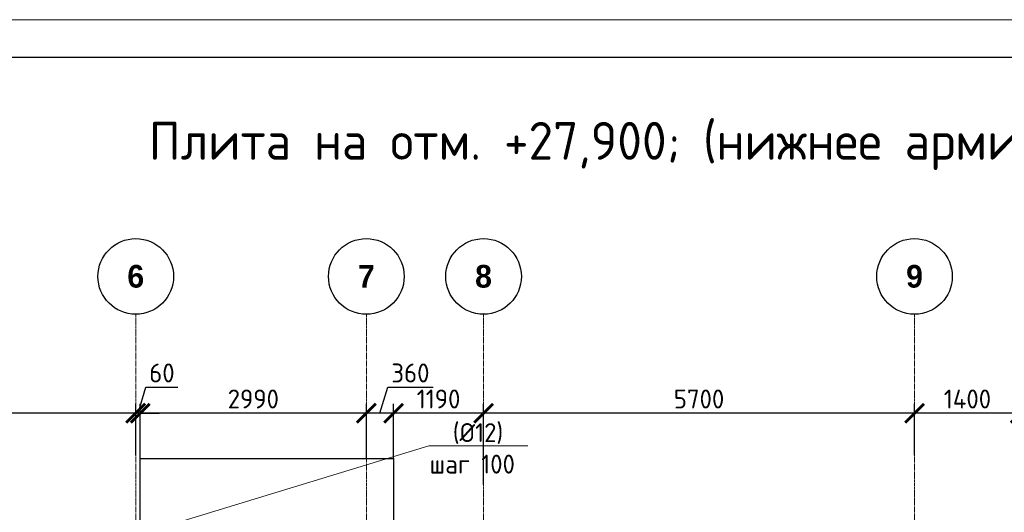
# Model space of a CAD drawing. Header units: millimetres. Extents: x 369815 to 1481759, y -423071 to -27917.
# Tile 219 of 256: x 947542 to 960564, y -72794 to -66279. Entities that reach past the tile are written whole.
import ezdxf
from ezdxf import colors
from ezdxf.entities.mleader import LeaderData, LeaderLine
from ezdxf.math import Vec2, Vec3

# ---------------------------------------------------------------- set-up
doc = ezdxf.new("R2010")
doc.units = ezdxf.units.MM
doc.linetypes.add('______5', pattern=[1100, 800, -100, 100, -100])
doc.linetypes.add('осевая', pattern=[50.8, 31.75, -6.35, 6.35, -6.35])
for name, color, linetype, lineweight in [('Оси', 40, '______5', 18), ('Перекрытие ж_бетон', 1, 'Continuous', 30), ('подоснова', 151, 'Continuous', 5), ('РАЗМЕРЫ', 1, 'Continuous', 9), ('ТОНКИЕ', 7, 'Continuous', 9), ('Узлы', 7, 'Continuous', 0)]:
    doc.layers.add(name, color=color, linetype=linetype, lineweight=lineweight)
doc.layers.add('ТОЛСТЫЕ_ОСНОВНЫЕ', color=6, linetype='Continuous')
doc.styles.add('Century Gothic', font='GOTHIC.TTF')
doc.styles.add('GOST-2.304_Type-B', font='GOST_Common.ttf')
doc.dimstyles.new('СПДС', dxfattribs={"dimscale": 100, "dimtxt": 2.5, "dimasz": 2.5, "dimexe": 1.25, "dimexo": 0, "dimtad": 1, "dimdec": 0, "dimtxsty": 'GOST-2.304_Type-B', "dimblk": 'ARCHTICK', "dimcen": 2.5, "dimdle": 2, "dimadec": 0, "dimazin": 2, "dimtfac": 0.75, "dimtdec": 0, "dimtmove": 1, "dimatfit": 3, "dimfxl": 1, "dimtolj": 1, "dimarcsym": 1})

# ---------------------------------------------------------------- blocks, each defined once
blk = doc.blocks.new('*U2034')
at = {"layer": 'ТОЛСТЫЕ_ОСНОВНЫЕ', "color": 6}
blk.add_lwpolyline([(20, 5), (886, 5), (886, 415), (20, 415)], close=True, dxfattribs=at)
at = {"layer": 'ТОНКИЕ'}
blk.add_lwpolyline([(0, 0), (891, 0), (891, 420), (0, 420)], close=True, dxfattribs=at)
blk = doc.blocks.new('NSY101')
at = {"color": 0, "linetype": 'ByBlock', "lineweight": -2}
blk.add_circle((0, 0), 50, dxfattribs=at)
blk = doc.blocks.new('СЛОЖНЫЙ_ОБЪЕКТ_2')
at = {"layer": 'Оси', "color": 16, "linetype": 'Continuous', "lineweight": 25, "transparency": 33554687, "xscale": 9.999999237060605, "yscale": 9.999999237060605, "zscale": 9.999999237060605}
blk.add_blockref('NSY101', (21513, -989), dxfattribs=at)
at = {"layer": 'Оси', "color": 16, "linetype": 'Continuous', "lineweight": 25, "transparency": 33554687, "insert": (21513, -989), "char_height": 300, "width": 385, "attachment_point": 5, "style": 'Century Gothic'}
blk.add_mtext('\\A1;{\\fCentury Gothic|i0|b1;\\H300.000000;\\W1.000000;\\C16;6}\\P', dxfattribs=at)
blk = doc.blocks.new('СЛОЖНЫЙ_ОБЪЕКТ_3')
at = {"layer": 'Оси', "color": 16, "linetype": 'Continuous', "lineweight": 25, "transparency": 33554687, "xscale": 9.999999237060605, "yscale": 9.999999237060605, "zscale": 9.999999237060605}
blk.add_blockref('NSY101', (24563, -989), dxfattribs=at)
at = {"layer": 'Оси', "color": 16, "linetype": 'Continuous', "lineweight": 25, "transparency": 33554687, "insert": (24563, -989), "char_height": 300, "width": 385, "attachment_point": 5, "style": 'Century Gothic'}
blk.add_mtext('\\A1;{\\fCentury Gothic|i0|b1;\\H300.000000;\\W1.000000;\\C16;7}\\P', dxfattribs=at)
blk = doc.blocks.new('СЛОЖНЫЙ_ОБЪЕКТ_4')
at = {"layer": 'Оси', "color": 16, "linetype": 'Continuous', "lineweight": 25, "transparency": 33554687, "xscale": 9.999999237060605, "yscale": 9.999999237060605, "zscale": 9.999999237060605}
blk.add_blockref('NSY101', (26113, -989), dxfattribs=at)
at = {"layer": 'Оси', "color": 16, "linetype": 'Continuous', "lineweight": 25, "transparency": 33554687, "insert": (26113, -989), "char_height": 300, "width": 385, "attachment_point": 5, "style": 'Century Gothic'}
blk.add_mtext('\\A1;{\\fCentury Gothic|i0|b1;\\H300.000000;\\W1.000000;\\C16;8}\\P', dxfattribs=at)
blk = doc.blocks.new('СЛОЖНЫЙ_ОБЪЕКТ_16')
at = {"layer": 'Оси', "color": 16, "linetype": 'Continuous', "lineweight": 25, "transparency": 33554687, "xscale": 9.999999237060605, "yscale": 9.999999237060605, "zscale": 9.999999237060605}
blk.add_blockref('NSY101', (31813, -989), dxfattribs=at)
at = {"layer": 'Оси', "color": 16, "linetype": 'Continuous', "lineweight": 25, "transparency": 33554687, "insert": (31813, -989), "char_height": 300, "width": 385, "attachment_point": 5, "style": 'Century Gothic'}
blk.add_mtext('\\A1;{\\fCentury Gothic|i0|b1;\\H300.000000;\\W1.000000;\\C16;9}\\P', dxfattribs=at)
blk = doc.blocks.new('оси блок 2')
at = {"layer": 'Оси', "color": 16, "linetype": 'осевая', "lineweight": 0, "transparency": 33554687}
for p, q in [((-68904.7, -322543), (-68904.7, -347914.1)), ((-65854.7, -322543), (-65854.7, -347914.1)), ((-64304.7, -322543), (-64304.7, -347914.1)), ((-58604.7, -322543), (-58604.7, -347914.1))]:
    blk.add_line(p, q, dxfattribs=at)
at = {"layer": 'Оси', "color": 16, "linetype": 'Continuous', "lineweight": 25, "transparency": 33554687}
for name in ['СЛОЖНЫЙ_ОБЪЕКТ_2', 'СЛОЖНЫЙ_ОБЪЕКТ_3', 'СЛОЖНЫЙ_ОБЪЕКТ_4', 'СЛОЖНЫЙ_ОБЪЕКТ_16']:
    blk.add_blockref(name, (-90418.2, -321053.5), dxfattribs=at)
blk = doc.blocks.new('_ArchTick')
at = {"color": 0, "linetype": 'ByBlock', "const_width": 0.15}
blk.add_lwpolyline([(-0.5, -0.5), (0.5, 0.5)], dxfattribs=at)
blk = doc.blocks.new('*D2155')
at = {"layer": 'DEFPOINTS', "color": 0, "transparency": 16777216}
for p in [(952487, -71483), (952487, -72089), (953677, -72427)]:
    blk.add_point(p, dxfattribs=at)
at = {"layer": 'РАЗМЕРЫ', "color": 0, "lineweight": -2, "transparency": 16777216}
for p, q in [((952487, -72089), (952487, -71358)), ((953677, -72427), (953677, -71358)), ((953877, -71483), (952287, -71483))]:
    blk.add_line(p, q, dxfattribs=at)
at = {"layer": 'РАЗМЕРЫ', "color": 0, "lineweight": -2, "transparency": 16777216, "xscale": 250, "yscale": 250, "zscale": 250, "rotation": 180}
blk.add_blockref('_ArchTick', (952487, -71483), dxfattribs=at)
at = {"layer": 'РАЗМЕРЫ', "color": 0, "lineweight": -2, "transparency": 16777216, "xscale": 250, "yscale": 250, "zscale": 250}
blk.add_blockref('_ArchTick', (953677, -71483), dxfattribs=at)
at = {"layer": 'РАЗМЕРЫ', "color": 0, "transparency": 16777216, "insert": (953082, -71295), "char_height": 250, "attachment_point": 5, "style": 'GOST-2.304_Type-B'}
blk.add_mtext('\\A1;1190', dxfattribs=at)
blk = doc.blocks.new('*D2156')
at = {"layer": 'DEFPOINTS', "color": 0, "transparency": 16777216}
for p in [(952127, -71483), (952127, -72083), (952487, -72089)]:
    blk.add_point(p, dxfattribs=at)
at = {"layer": 'РАЗМЕРЫ', "color": 0, "lineweight": -2, "transparency": 16777216}
for p, q in [((952307, -71483), (952410, -71139)), ((952410, -71139), (953010, -71139)), ((952127, -72083), (952127, -71358)), ((952487, -72089), (952487, -71358)), ((952687, -71483), (951927, -71483))]:
    blk.add_line(p, q, dxfattribs=at)
at = {"layer": 'РАЗМЕРЫ', "color": 0, "lineweight": -2, "transparency": 16777216, "xscale": 250, "yscale": 250, "zscale": 250, "rotation": 180}
blk.add_blockref('_ArchTick', (952127, -71483), dxfattribs=at)
at = {"layer": 'РАЗМЕРЫ', "color": 0, "lineweight": -2, "transparency": 16777216, "xscale": 250, "yscale": 250, "zscale": 250}
blk.add_blockref('_ArchTick', (952487, -71483), dxfattribs=at)
at = {"layer": 'РАЗМЕРЫ', "color": 0, "transparency": 16777216, "insert": (952710, -70951), "char_height": 250, "attachment_point": 5, "style": 'GOST-2.304_Type-B'}
blk.add_mtext('\\A1;360', dxfattribs=at)
blk = doc.blocks.new('*D2157')
at = {"layer": 'DEFPOINTS', "color": 0, "transparency": 16777216}
for p in [(949137, -71483), (949137, -72083), (952127, -72083)]:
    blk.add_point(p, dxfattribs=at)
at = {"layer": 'РАЗМЕРЫ', "color": 0, "lineweight": -2, "transparency": 16777216}
for p, q in [((949137, -72083), (949137, -71358)), ((952127, -72083), (952127, -71358)), ((952327, -71483), (948937, -71483))]:
    blk.add_line(p, q, dxfattribs=at)
at = {"layer": 'РАЗМЕРЫ', "color": 0, "lineweight": -2, "transparency": 16777216, "xscale": 250, "yscale": 250, "zscale": 250, "rotation": 180}
blk.add_blockref('_ArchTick', (949137, -71483), dxfattribs=at)
at = {"layer": 'РАЗМЕРЫ', "color": 0, "lineweight": -2, "transparency": 16777216, "xscale": 250, "yscale": 250, "zscale": 250}
blk.add_blockref('_ArchTick', (952127, -71483), dxfattribs=at)
at = {"layer": 'РАЗМЕРЫ', "color": 0, "transparency": 16777216, "insert": (950632, -71295), "char_height": 250, "attachment_point": 5, "style": 'GOST-2.304_Type-B'}
blk.add_mtext('\\A1;2990', dxfattribs=at)
blk = doc.blocks.new('*D2158')
at = {"layer": 'DEFPOINTS', "color": 0, "transparency": 16777216}
for p in [(949077, -71483), (949077, -72036), (949137, -72083)]:
    blk.add_point(p, dxfattribs=at)
at = {"layer": 'РАЗМЕРЫ', "color": 0, "lineweight": -2, "transparency": 16777216}
for p, q in [((949107, -71483), (949210, -71139)), ((949210, -71139), (949635, -71139)), ((949077, -72036), (949077, -71358)), ((949137, -72083), (949137, -71358)), ((949077, -71483), (948827, -71483)), ((949137, -71483), (949077, -71483)), ((949137, -71483), (949077, -71483)), ((949137, -71483), (949387, -71483))]:
    blk.add_line(p, q, dxfattribs=at)
at = {"layer": 'РАЗМЕРЫ', "color": 0, "lineweight": -2, "transparency": 16777216, "xscale": 250, "yscale": 250, "zscale": 250}
blk.add_blockref('_ArchTick', (949077, -71483), dxfattribs=at)
at = {"layer": 'РАЗМЕРЫ', "color": 0, "lineweight": -2, "transparency": 16777216, "xscale": 250, "yscale": 250, "zscale": 250, "rotation": 180}
blk.add_blockref('_ArchTick', (949137, -71483), dxfattribs=at)
at = {"layer": 'РАЗМЕРЫ', "color": 0, "transparency": 16777216, "insert": (949423, -70951), "char_height": 250, "attachment_point": 5, "style": 'GOST-2.304_Type-B'}
blk.add_mtext('\\A1;60', dxfattribs=at)
blk = doc.blocks.new('*D2105')
at = {"layer": 'DEFPOINTS', "color": 0, "transparency": 16777216}
for p in [(932277, -71483), (932277, -71860), (949077, -72036)]:
    blk.add_point(p, dxfattribs=at)
at = {"layer": 'РАЗМЕРЫ', "color": 0, "lineweight": -2, "transparency": 16777216}
for p, q in [((932277, -71860), (932277, -71358)), ((949077, -72036), (949077, -71358)), ((949277, -71483), (932077, -71483))]:
    blk.add_line(p, q, dxfattribs=at)
at = {"layer": 'РАЗМЕРЫ', "color": 0, "lineweight": -2, "transparency": 16777216, "xscale": 250, "yscale": 250, "zscale": 250, "rotation": 180}
blk.add_blockref('_ArchTick', (932277, -71483), dxfattribs=at)
at = {"layer": 'РАЗМЕРЫ', "color": 0, "lineweight": -2, "transparency": 16777216, "xscale": 250, "yscale": 250, "zscale": 250}
blk.add_blockref('_ArchTick', (949077, -71483), dxfattribs=at)
at = {"layer": 'РАЗМЕРЫ', "color": 0, "transparency": 16777216, "insert": (940677, -71295), "char_height": 250, "attachment_point": 5, "style": 'GOST-2.304_Type-B'}
blk.add_mtext('\\A1;16800', dxfattribs=at)
blk = doc.blocks.new('*D2166')
at = {"layer": 'DEFPOINTS', "color": 0, "transparency": 16777216}
for p in [(959377, -71483), (959377, -72036), (960777, -72083)]:
    blk.add_point(p, dxfattribs=at)
at = {"layer": 'РАЗМЕРЫ', "color": 0, "lineweight": -2, "transparency": 16777216}
for p, q in [((959377, -72036), (959377, -71358)), ((960777, -72083), (960777, -71358)), ((960977, -71483), (959177, -71483))]:
    blk.add_line(p, q, dxfattribs=at)
at = {"layer": 'РАЗМЕРЫ', "color": 0, "lineweight": -2, "transparency": 16777216, "xscale": 250, "yscale": 250, "zscale": 250, "rotation": 180}
blk.add_blockref('_ArchTick', (959377, -71483), dxfattribs=at)
at = {"layer": 'РАЗМЕРЫ', "color": 0, "lineweight": -2, "transparency": 16777216, "xscale": 250, "yscale": 250, "zscale": 250}
blk.add_blockref('_ArchTick', (960777, -71483), dxfattribs=at)
at = {"layer": 'РАЗМЕРЫ', "color": 0, "transparency": 16777216, "insert": (960077, -71295), "char_height": 250, "attachment_point": 5, "style": 'GOST-2.304_Type-B'}
blk.add_mtext('\\A1;1400', dxfattribs=at)
blk = doc.blocks.new('*D2139')
at = {"layer": 'DEFPOINTS', "color": 0, "transparency": 16777216}
for p in [(953677, -71483), (953677, -71892), (959377, -72036)]:
    blk.add_point(p, dxfattribs=at)
at = {"layer": 'РАЗМЕРЫ', "color": 0, "lineweight": -2, "transparency": 16777216}
for p, q in [((953677, -71892), (953677, -71358)), ((959377, -72036), (959377, -71358)), ((959577, -71483), (953477, -71483))]:
    blk.add_line(p, q, dxfattribs=at)
at = {"layer": 'РАЗМЕРЫ', "color": 0, "lineweight": -2, "transparency": 16777216, "xscale": 250, "yscale": 250, "zscale": 250, "rotation": 180}
blk.add_blockref('_ArchTick', (953677, -71483), dxfattribs=at)
at = {"layer": 'РАЗМЕРЫ', "color": 0, "lineweight": -2, "transparency": 16777216, "xscale": 250, "yscale": 250, "zscale": 250}
blk.add_blockref('_ArchTick', (959377, -71483), dxfattribs=at)
at = {"layer": 'РАЗМЕРЫ', "color": 0, "transparency": 16777216, "insert": (956527, -71295), "char_height": 250, "attachment_point": 5, "style": 'GOST-2.304_Type-B'}
blk.add_mtext('\\A1;5700', dxfattribs=at)
blk = doc.blocks.new('_None')

msp = doc.modelspace()

# ---------------------------------------------------------------- linework, layer by layer
at = {"layer": 'Перекрытие ж_бетон'}
for p, q in [((949137.3, -72083.2, -360), (952487.3, -72083.2, -360)), ((949137.3, -73683.2, -360), (949137.3, -72083.2, -360)), ((952487.3, -72083.2, -360), (952487.3, -73683.2, -360))]:
    msp.add_line(p, q, dxfattribs=at)

# ---------------------------------------------------------------- block references
at = {"xscale": 100, "yscale": 100, "zscale": 100}
msp.add_blockref('*U2034', (923912.7, -108279.2), dxfattribs=at)
at = {"layer": 'РАЗМЕРЫ'}
msp.add_blockref('оси блок 2', (1017982, 252368.1, -360), dxfattribs=at)

# ---------------------------------------------------------------- texts
at = {"layer": 'Узлы', "color": 80, "linetype": 'Continuous', "lineweight": 0, "style": 'GOST-2.304_Type-B'}
msp.add_text('Плита на отм. +27,900; (нижнее армирование)', height=500, dxfattribs=at).set_placement((949248.8, -68131.3, -360))

# ---------------------------------------------------------------- dimensions: what is measured, and where the dimension line sits
at = {"layer": 'РАЗМЕРЫ'}
for base, p1, p2, picture, middle in [((949077.3, -71482.5, -360), (949137.3, -72083.2, -360), (949077.3, -72035.7, -360), '*D2158', (949272.9, -70951.3, -360)), ((952127.3, -71482.5, -360), (952487.3, -72088.5, -360), (952127.3, -72083.2, -360), '*D2156', (952472.9, -70951.3, -360)), ((932277.3, -71482.5, -360), (949077.3, -72035.7, -360), (932277.3, -71859.6, -360), '*D2105', (940677.3, -71295, -360)), ((949137.3, -71482.5, -360), (952127.3, -72083.2, -360), (949137.3, -72083.2, -360), '*D2157', (950632.3, -71295, -360)), ((952487.3, -71482.5, -360), (953677.3, -72426.5, -360), (952487.3, -72088.5, -360), '*D2155', (953082.3, -71295, -360)), ((953677.3, -71482.5, -360), (959377.3, -72035.7, -360), (953677.3, -71892, -360), '*D2139', (956527.3, -71295, -360)), ((959377.3, -71482.5, -360), (960777.3, -72083.2, -360), (959377.3, -72035.7, -360), '*D2166', (960077.3, -71295, -360))]:
    dim = msp.add_linear_dim(base=base, p1=p1, p2=p2, dimstyle='СПДС', override={"dimrnd": 5}, dxfattribs=at)
    dim.commit()
    dim.dimension.update_dxf_attribs({"geometry": picture, "text_midpoint": middle})

# ---------------------------------------------------------------- leaders
at = {"layer": 'подоснова', "color": 2, "ltscale": 0.3}
ml = msp.add_multileader_mtext('Standard', dxfattribs=at)
ml.set_content(' (%%C12)\\Pшаг 100', color=2, style='GOST-2.304_Type-B')
ml.set_leader_properties(color=256, linetype='ByLayer', lineweight=15)
ml.set_arrow_properties(name='NONE')
ml.build(insert=Vec2(0, 0))
ml.multileader.update_dxf_attribs({"text_left_attachment_type": 6, "text_right_attachment_type": 6, "dogleg_length": 0.1, "arrow_head_size": 18})
ctx = ml.context
ctx.base_point, ctx.char_height, ctx.arrow_head_size, ctx.landing_gap_size, ctx.plane_origin = Vec3(952952.1, -71914.7, 360.1), 250, 18, 20, Vec3(949449.7, -72328, 360.1)
ctx.left_attachment, ctx.right_attachment, ctx.text_align_type = 6, 6, 1
notes = []
notes.append((ctx, [(0, (1, 1, 0), (952952, -71914.7, 360.1), (1, 0), 0.1, [(6, [(952429.3, -73035.2, 360.1), (951904.4, -73035.2, 360.1), (951365.1, -73029.6, 360.1), (950854.5, -73035.2, 360.1), (950315, -73029.6, 360.1), (949804.4, -73035.2, 360.1), (949287.2, -73035.2, 360.1)], 0, [])])]))
ctx.mtext.insert, ctx.mtext.alignment, ctx.mtext.flow_direction = Vec3(953527.4, -71614.7, 360.1), 2, 5
for ctx, leaders in notes:
    for number, flags, end, landing, length, lines in leaders:
        leader = LeaderData()
        leader.index, (leader.has_last_leader_line, leader.has_dogleg_vector, leader.attachment_direction) = number, flags
        leader.last_leader_point, leader.dogleg_vector, leader.dogleg_length = Vec3(end), Vec3(landing), length
        for number, points, colour, breaks in lines:
            line = LeaderLine()
            line.index, line.vertices, line.color, line.breaks = number, Vec3.list(points), colors.encode_raw_color(colour), breaks
            leader.lines.append(line)
        ctx.leaders.append(leader)

doc.saveas('drawing.dxf')
